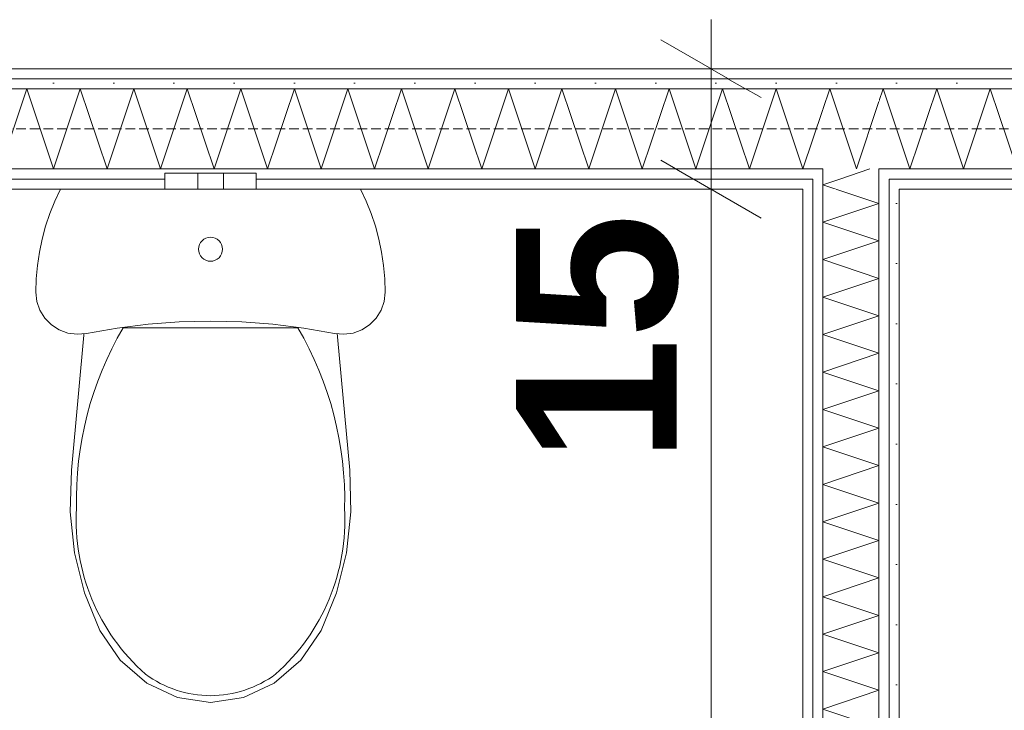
# Model space of a CAD drawing. Extents: x -7314 to 11761, y 144 to 9383.
# Tile 38 of 193: x 2711 to 2834, y 1314 to 1401. Entities that reach past the tile are written whole.
import ezdxf
from ezdxf.xclip import XClip

# ---------------------------------------------------------------- set-up
doc = ezdxf.new("R2010")
doc.units = 0
doc.header["$MEASUREMENT"] = 0
doc.header["$XCLIPFRAME"] = 0
doc.linetypes.add('Krawędzie ukryte', pattern=[68, 48, -20])
doc.linetypes.add('Wipeout_Contour', pattern=[20000, 0, -20000])
for name, color, linetype in [('FORMA - Arch 01 - 220-A Ściany', 7, 'Continuous'), ('FORMA - Arch 01 - 410-K Osie', 7, 'Continuous'), ('FORMA - Arch 01 - 540-I Ogrzewanie', 7, 'Continuous'), ('FORMA - Arch 02 - Strefy', 7, 'Continuous'), ('FORMA - Arch 04 - Wymiary ogólne', 7, 'Continuous')]:
    doc.layers.add(name, color=color, linetype=linetype)
doc.styles.add('STYL_AUTOMATYCZNY_9', font='arial.ttf')
pattern_1 = [(0, (4185.3, -5972.398), (0, 7.5), [0, -7.5])]

# ---------------------------------------------------------------- blocks, each defined once
blk = doc.blocks.new('*X263')
at = {"layer": 'FORMA - Arch 01 - 220-A Ściany', "color": 7, "linetype": 'Continuous', "lineweight": 5, "ltscale": 0.025}
for p, q in [((2818.11, 1390.31), (2818.63, 1391.9)), ((2818.63, 1391.9), (2821.97, 1381.9)), ((2821.97, 1381.9), (2825.3, 1391.9)), ((2825.3, 1391.9), (2828.63, 1381.9)), ((2828.63, 1381.9), (2831.97, 1391.9)), ((2831.97, 1391.9), (2835.3, 1381.9))]:
    blk.add_line(p, q, dxfattribs=at)
blk = doc.blocks.new('*X265')
at = {"layer": 'FORMA - Arch 01 - 220-A Ściany', "color": 7, "linetype": 'Continuous', "lineweight": 5, "ltscale": 0.025}
for p, q in [((2811.11, 1389.31), (2811.97, 1391.9)), ((2811.97, 1391.9), (2815.3, 1381.9)), ((2815.3, 1381.9), (2818.11, 1390.31))]:
    blk.add_line(p, q, dxfattribs=at)
blk = doc.blocks.new('*X266')
at = {"layer": 'FORMA - Arch 01 - 220-A Ściany', "color": 7, "linetype": 'Continuous', "lineweight": 5, "ltscale": 0.025}
for p, q in [((2655.3, 1381.9), (2658.63, 1391.9)), ((2658.63, 1391.9), (2661.97, 1381.9)), ((2661.97, 1381.9), (2665.3, 1391.9)), ((2665.3, 1391.9), (2668.63, 1381.9)), ((2668.63, 1381.9), (2671.97, 1391.9)), ((2671.97, 1391.9), (2675.3, 1381.9)), ((2675.3, 1381.9), (2678.63, 1391.9)), ((2678.63, 1391.9), (2681.97, 1381.9)), ((2681.97, 1381.9), (2685.3, 1391.9)), ((2685.3, 1391.9), (2688.63, 1381.9)), ((2688.63, 1381.9), (2691.97, 1391.9)), ((2691.97, 1391.9), (2695.3, 1381.9)), ((2695.3, 1381.9), (2698.63, 1391.9)), ((2698.63, 1391.9), (2701.97, 1381.9)), ((2701.97, 1381.9), (2705.3, 1391.9)), ((2705.3, 1391.9), (2708.63, 1381.9)), ((2708.63, 1381.9), (2711.97, 1391.9)), ((2711.97, 1391.9), (2715.3, 1381.9)), ((2715.3, 1381.9), (2718.63, 1391.9)), ((2718.63, 1391.9), (2721.97, 1381.9)), ((2721.97, 1381.9), (2725.3, 1391.9)), ((2725.3, 1391.9), (2728.63, 1381.9)), ((2728.63, 1381.9), (2731.97, 1391.9)), ((2731.97, 1391.9), (2735.3, 1381.9)), ((2735.3, 1381.9), (2738.63, 1391.9)), ((2738.63, 1391.9), (2741.97, 1381.9)), ((2741.97, 1381.9), (2745.3, 1391.9)), ((2745.3, 1391.9), (2748.63, 1381.9)), ((2748.63, 1381.9), (2751.97, 1391.9)), ((2751.97, 1391.9), (2755.3, 1381.9)), ((2755.3, 1381.9), (2758.63, 1391.9)), ((2758.63, 1391.9), (2761.97, 1381.9)), ((2761.97, 1381.9), (2765.3, 1391.9)), ((2765.3, 1391.9), (2768.63, 1381.9)), ((2768.63, 1381.9), (2771.97, 1391.9)), ((2771.97, 1391.9), (2775.3, 1381.9)), ((2775.3, 1381.9), (2778.63, 1391.9)), ((2778.63, 1391.9), (2781.97, 1381.9)), ((2781.97, 1381.9), (2785.3, 1391.9)), ((2785.3, 1391.9), (2788.63, 1381.9)), ((2788.63, 1381.9), (2791.97, 1391.9)), ((2791.97, 1391.9), (2795.3, 1381.9)), ((2795.3, 1381.9), (2798.63, 1391.9)), ((2798.63, 1391.9), (2801.97, 1381.9)), ((2801.97, 1381.9), (2805.3, 1391.9)), ((2805.3, 1391.9), (2808.63, 1381.9)), ((2808.63, 1381.9), (2811.11, 1389.31)), ((2654.04, 1385.67), (2655.3, 1381.9))]:
    blk.add_line(p, q, dxfattribs=at)
blk = doc.blocks.new('*X326')
at = {"layer": 'FORMA - Arch 01 - 220-A Ściany', "color": 7, "linetype": 'Continuous', "lineweight": 5, "ltscale": 0.025}
for p, q in [((2813.24, 1380.65), (2811.11, 1379.94)), ((2811.11, 1379.94), (2812.72, 1379.4))]:
    blk.add_line(p, q, dxfattribs=at)
blk = doc.blocks.new('*X327')
at = {"layer": 'FORMA - Arch 01 - 220-A Ściany', "color": 7, "linetype": 'Continuous', "lineweight": 5, "ltscale": 0.025}
blk.add_line((2816.99, 1381.9), (2813.24, 1380.65), dxfattribs=at)
blk = doc.blocks.new('*X331')
at = {"layer": 'FORMA - Arch 01 - 220-A Ściany', "color": 7, "linetype": 'Continuous', "lineweight": 5, "ltscale": 0.025}
for p, q in [((2812.72, 1379.4), (2818.11, 1377.6)), ((2818.11, 1377.6), (2811.11, 1375.27)), ((2811.11, 1375.27), (2818.11, 1372.94)), ((2818.11, 1372.94), (2811.11, 1370.6)), ((2811.11, 1370.6), (2818.11, 1368.27)), ((2818.11, 1368.27), (2811.11, 1365.94)), ((2811.11, 1365.94), (2818.11, 1363.6)), ((2818.11, 1363.6), (2811.11, 1361.27)), ((2811.11, 1361.27), (2818.11, 1358.94)), ((2818.11, 1358.94), (2811.11, 1356.6)), ((2811.11, 1356.6), (2818.11, 1354.27)), ((2818.11, 1354.27), (2811.11, 1351.94)), ((2811.11, 1351.94), (2818.11, 1349.6)), ((2818.11, 1349.6), (2811.11, 1347.27)), ((2811.11, 1347.27), (2818.11, 1344.94)), ((2818.11, 1344.94), (2811.11, 1342.6)), ((2811.11, 1342.6), (2818.11, 1340.27)), ((2818.11, 1340.27), (2811.11, 1337.94)), ((2811.11, 1337.94), (2818.11, 1335.6)), ((2818.11, 1335.6), (2811.11, 1333.27)), ((2811.11, 1333.27), (2818.11, 1330.94)), ((2818.11, 1330.94), (2811.11, 1328.6)), ((2811.11, 1328.6), (2818.11, 1326.27)), ((2818.11, 1326.27), (2811.11, 1323.94)), ((2811.11, 1323.94), (2818.11, 1321.6)), ((2818.11, 1321.6), (2811.11, 1319.27)), ((2811.11, 1319.27), (2818.11, 1316.94)), ((2818.11, 1316.94), (2811.11, 1314.6)), ((2811.11, 1314.6), (2818.11, 1312.27))]:
    blk.add_line(p, q, dxfattribs=at)
blk = doc.blocks.new('Rysunek_1_1', base_point=(4185.3, -5972.4))
at = {"color": 254, "linetype": 'Wipeout_Contour', "lineweight": 0, "ltscale": 13129.680729}
blk.add_wipeout([(3294.69, 1394.4), (2642.79, 1394.4), (2642.79, 1393.15), (3294.05, 1393.15)], dxfattribs=at).dxf.layer = 'FORMA - Arch 01 - 220-A Ściany'
at = {"color": 254, "linetype": 'Wipeout_Contour', "lineweight": 0, "ltscale": 13423.65178}
blk.add_wipeout([(3294.05, 1380.65), (2820.61, 1380.65), (2820.61, 1379.4), (3294.69, 1379.4)], dxfattribs=at).dxf.layer = 'FORMA - Arch 01 - 220-A Ściany'
at = {"color": 254, "linetype": 'Wipeout_Contour', "lineweight": 0, "ltscale": 12008.631401}
blk.add_wipeout([(2656.54, 1092.89), (2808.61, 1092.89), (2808.61, 1379.4), (2656.54, 1379.4)], dxfattribs=at).dxf.layer = 'FORMA - Arch 02 - Strefy'
at = {"layer": 'FORMA - Arch 01 - 220-A Ściany', "linetype": 'Continuous', "lineweight": 5}
h = blk.add_hatch(dxfattribs=at)
h.set_pattern_fill('Gips_0001', style=0, pattern_type=2)
h.set_pattern_definition(pattern_1)
h.paths.add_polyline_path([(3294.69, 1394.4), (2642.79, 1394.4), (2642.79, 1393.15), (3294.05, 1393.15)])
h = blk.add_hatch(dxfattribs=at)
h.set_pattern_fill('Gips_0001', style=0, pattern_type=2)
h.set_pattern_definition(pattern_1)
h.paths.add_polyline_path([(3294.05, 1380.65), (2820.61, 1380.65), (2820.61, 1379.4), (3294.69, 1379.4)])
at = {"layer": 'FORMA - Arch 01 - 220-A Ściany', "color": 7, "linetype": 'Continuous', "lineweight": 15, "ltscale": 0.025, "flags": 128}
blk.add_lwpolyline([(3294.69, 1394.4), (2642.79, 1394.4)], dxfattribs=at)
at = {"layer": 'FORMA - Arch 04 - Wymiary ogólne', "color": 154, "linetype": 'Continuous', "lineweight": 13, "ltscale": 0.025}
for p, q in [((2797.19, 1394.4), (2797.19, 1400.51)), ((2806.57, 1394.4), (2787.82, 1394.4))]:
    blk.add_line(p, q, dxfattribs=at)
at = {"layer": 'FORMA - Arch 04 - Wymiary ogólne', "color": 154, "linetype": 'Continuous', "lineweight": 13, "insert": (2793.19, 1345.28), "char_height": 20, "width": 30.509, "attachment_point": 7, "rotation": 90, "style": 'STYL_AUTOMATYCZNY_9'}
blk.add_mtext('\\A1;{\\pql;\\fArial|b1|i0|c238|p0;\\W1.000000;15}', dxfattribs=at)
at = {"color": 254, "linetype": 'Wipeout_Contour', "lineweight": 0, "ltscale": 12519.575515}
blk.add_wipeout([(2808.61, 1379.4), (2809.86, 1379.4), (2809.86, 1380.65), (2808.61, 1380.65)], dxfattribs=at).dxf.layer = 'FORMA - Arch 01 - 220-A Ściany'
at = {"layer": 'FORMA - Arch 01 - 220-A Ściany', "linetype": 'Continuous', "lineweight": 5}
h = blk.add_hatch(dxfattribs=at)
h.set_pattern_fill('Gips_0001', style=0, pattern_type=2)
h.set_pattern_definition(pattern_1)
h.paths.add_polyline_path([(2808.61, 1379.4), (2809.86, 1379.4), (2809.86, 1380.65), (2808.61, 1380.65)])
at = {"color": 254, "linetype": 'Wipeout_Contour', "lineweight": 0, "ltscale": 16705.156622}
blk.add_wipeout([(3294.05, 1393.15), (2644.04, 1393.15), (2644.04, 1391.9), (3293.83, 1391.9), (3294.02, 1393.08)], dxfattribs=at).dxf.layer = 'FORMA - Arch 01 - 220-A Ściany'
at = {"color": 254, "linetype": 'Wipeout_Contour', "lineweight": 0, "ltscale": 12558.184396}
blk.add_wipeout([(2819.36, 1379.4), (2820.61, 1379.4), (2820.61, 1380.65), (2819.36, 1380.65)], dxfattribs=at).dxf.layer = 'FORMA - Arch 01 - 220-A Ściany'
at = {"layer": 'FORMA - Arch 01 - 220-A Ściany', "linetype": 'Continuous', "lineweight": 5}
h = blk.add_hatch(dxfattribs=at)
h.set_pattern_fill('Gips_0001', style=0, pattern_type=2)
h.set_pattern_definition(pattern_1)
h.paths.add_polyline_path([(3294.05, 1393.15), (2644.04, 1393.15), (2644.04, 1391.9), (3293.83, 1391.9), (3294.02, 1393.08)])
h = blk.add_hatch(dxfattribs=at)
h.set_pattern_fill('Gips_0001', style=0, pattern_type=2)
h.set_pattern_definition(pattern_1)
h.paths.add_polyline_path([(2819.36, 1379.4), (2820.61, 1379.4), (2820.61, 1380.65), (2819.36, 1380.65)])
at = {"layer": 'FORMA - Arch 01 - 220-A Ściany', "color": 7, "linetype": 'Continuous', "lineweight": 13, "ltscale": 0.025}
blk.add_line((3294.05, 1393.15), (2644.04, 1393.15), dxfattribs=at)
at = {"layer": 'FORMA - Arch 01 - 220-A Ściany', "color": 7, "linetype": 'Continuous', "lineweight": 15, "ltscale": 0.025, "flags": 128}
blk.add_lwpolyline([(2820.61, 1379.4), (3294.69, 1379.4)], dxfattribs=at)
at = {"color": 254, "linetype": 'Wipeout_Contour', "lineweight": 0, "ltscale": 12526.268046}
blk.add_wipeout([(2809.86, 1380.65), (2811.11, 1380.65), (2811.11, 1381.9), (2809.86, 1381.9)], dxfattribs=at).dxf.layer = 'FORMA - Arch 01 - 220-A Ściany'
at = {"color": 254, "linetype": 'Wipeout_Contour', "lineweight": 0, "ltscale": 12245.855251}
blk.add_wipeout([(2656.54, 1379.4), (2808.61, 1379.4), (2808.61, 1380.65), (2656.54, 1380.65)], dxfattribs=at).dxf.layer = 'FORMA - Arch 01 - 220-A Ściany'
at = {"layer": 'FORMA - Arch 01 - 220-A Ściany', "linetype": 'Continuous', "lineweight": 5}
h = blk.add_hatch(dxfattribs=at)
h.set_pattern_fill('Gips_0001', style=0, pattern_type=2)
h.set_pattern_definition(pattern_1)
h.paths.add_polyline_path([(2809.86, 1380.65), (2811.11, 1380.65), (2811.11, 1381.9), (2809.86, 1381.9)])
h = blk.add_hatch(dxfattribs=at)
h.set_pattern_fill('Gips_0001', style=0, pattern_type=2)
h.set_pattern_definition(pattern_1)
h.paths.add_polyline_path([(2656.54, 1379.4), (2808.61, 1379.4), (2808.61, 1380.65), (2656.54, 1380.65)])
at = {"layer": 'FORMA - Arch 01 - 220-A Ściany', "color": 7, "linetype": 'Continuous', "lineweight": 15, "ltscale": 0.025, "flags": 128}
blk.add_lwpolyline([(2656.54, 1379.4), (2808.61, 1379.4)], dxfattribs=at)
at = {"layer": 'FORMA - Arch 04 - Wymiary ogólne', "color": 154, "linetype": 'Continuous', "lineweight": 13, "ltscale": 0.025}
for p, q in [((2806.57, 1379.4), (2787.82, 1379.4)), ((2797.19, 1236.04), (2797.19, 1379.4))]:
    blk.add_line(p, q, dxfattribs=at)
at = {"color": 254, "linetype": 'Wipeout_Contour', "lineweight": 0, "ltscale": 13422.678586}
blk.add_wipeout([(3293.83, 1381.9), (2819.36, 1381.9), (2819.36, 1380.65), (3294.05, 1380.65)], dxfattribs=at).dxf.layer = 'FORMA - Arch 01 - 220-A Ściany'
at = {"layer": 'FORMA - Arch 01 - 220-A Ściany', "linetype": 'Continuous', "lineweight": 5}
h = blk.add_hatch(dxfattribs=at)
h.set_pattern_fill('Gips_0001', style=0, pattern_type=2)
h.set_pattern_definition(pattern_1)
h.paths.add_polyline_path([(3293.83, 1381.9), (2819.36, 1381.9), (2819.36, 1380.65), (3294.05, 1380.65)])
at = {"color": 254, "linetype": 'Wipeout_Contour', "lineweight": 0, "ltscale": 12248.136191}
blk.add_wipeout([(2655.29, 1380.65), (2809.86, 1380.65), (2809.86, 1381.9), (2655.29, 1381.9)], dxfattribs=at).dxf.layer = 'FORMA - Arch 01 - 220-A Ściany'
at = {"layer": 'FORMA - Arch 01 - 220-A Ściany', "linetype": 'Continuous', "lineweight": 5}
h = blk.add_hatch(dxfattribs=at)
h.set_pattern_fill('Gips_0001', style=0, pattern_type=2)
h.set_pattern_definition(pattern_1)
h.paths.add_polyline_path([(2655.29, 1380.65), (2809.86, 1380.65), (2809.86, 1381.9), (2655.29, 1381.9)])
at = {"layer": 'FORMA - Arch 01 - 220-A Ściany', "color": 7, "linetype": 'Continuous', "lineweight": 13, "ltscale": 0.025}
for p, q in [((2655.29, 1380.65), (2809.86, 1380.65)), ((2809.86, 1380.65), (2809.86, 1379.4))]:
    blk.add_line(p, q, dxfattribs=at)
at = {"color": 254, "linetype": 'Wipeout_Contour', "lineweight": 0, "ltscale": 12555.892919}
blk.add_wipeout([(2818.11, 1380.65), (2819.36, 1380.65), (2819.36, 1381.9), (2818.11, 1381.9)], dxfattribs=at).dxf.layer = 'FORMA - Arch 01 - 220-A Ściany'
at = {"layer": 'FORMA - Arch 01 - 220-A Ściany', "linetype": 'Continuous', "lineweight": 5}
h = blk.add_hatch(dxfattribs=at)
h.set_pattern_fill('Gips_0001', style=0, pattern_type=2)
h.set_pattern_definition(pattern_1)
h.paths.add_polyline_path([(2818.11, 1380.65), (2819.36, 1380.65), (2819.36, 1381.9), (2818.11, 1381.9)])
at = {"layer": 'FORMA - Arch 01 - 220-A Ściany', "color": 7, "linetype": 'Continuous', "lineweight": 13, "ltscale": 0.025}
for p, q in [((2819.36, 1379.4), (2819.36, 1380.65)), ((2819.36, 1380.65), (3294.05, 1380.65))]:
    blk.add_line(p, q, dxfattribs=at)
at = {"color": 254, "linetype": 'Wipeout_Contour', "lineweight": 0, "ltscale": 17002.275787}
blk.add_wipeout([(3293.83, 1391.9), (2818.11, 1391.9), (2818.11, 1381.9), (3293.83, 1381.9), (3293.04, 1386.9)], dxfattribs=at).dxf.layer = 'FORMA - Arch 01 - 220-A Ściany'
at = {"color": 7, "linetype": 'Continuous', "lineweight": 13, "ltscale": 0.025}
blk.add_blockref('*X263', (0, 0), dxfattribs=at)
at = {"color": 254, "linetype": 'Wipeout_Contour', "lineweight": 0, "ltscale": 12551.019477}
blk.add_wipeout([(2811.11, 1381.9), (2818.11, 1381.9), (2818.11, 1391.9), (2811.11, 1391.9)], dxfattribs=at).dxf.layer = 'FORMA - Arch 01 - 220-A Ściany'
at = {"layer": 'FORMA - Arch 01 - 220-A Ściany', "color": 7, "linetype": 'Continuous', "lineweight": 13, "ltscale": 0.025}
for p, q in [((3293.83, 1391.9), (2818.11, 1391.9)), ((2818.11, 1380.65), (2818.11, 1381.9)), ((2818.11, 1381.9), (3293.83, 1381.9))]:
    blk.add_line(p, q, dxfattribs=at)
at = {"color": 7, "linetype": 'Continuous', "lineweight": 13, "ltscale": 0.025}
blk.add_blockref('*X265', (0, 0), dxfattribs=at)
at = {"color": 254, "linetype": 'Wipeout_Contour', "lineweight": 0, "ltscale": 12258.344752}
blk.add_wipeout([(2654.04, 1381.9), (2811.11, 1381.9), (2811.11, 1391.9), (2654.04, 1391.9)], dxfattribs=at).dxf.layer = 'FORMA - Arch 01 - 220-A Ściany'
at = {"color": 254, "linetype": 'Wipeout_Contour', "lineweight": 0, "ltscale": 12553.693525}
blk.add_wipeout([(2818.11, 1379.4), (2819.36, 1379.4), (2819.36, 1380.65), (2818.11, 1380.65)], dxfattribs=at).dxf.layer = 'FORMA - Arch 01 - 220-A Ściany'
at = {"layer": 'FORMA - Arch 01 - 220-A Ściany', "linetype": 'Continuous', "lineweight": 5}
h = blk.add_hatch(dxfattribs=at)
h.set_pattern_fill('Gips_0001', style=0, pattern_type=2)
h.set_pattern_definition(pattern_1)
h.paths.add_polyline_path([(2818.11, 1379.4), (2819.36, 1379.4), (2819.36, 1380.65), (2818.11, 1380.65)])
at = {"layer": 'FORMA - Arch 01 - 220-A Ściany', "color": 7, "linetype": 'Continuous', "lineweight": 13, "ltscale": 0.025}
for p, q in [((2811.11, 1391.9), (2654.04, 1391.9)), ((2818.11, 1391.9), (2811.11, 1391.9)), ((2655.29, 1381.9), (2811.11, 1381.9)), ((2811.11, 1381.9), (2811.11, 1380.65))]:
    blk.add_line(p, q, dxfattribs=at)
at = {"layer": 'FORMA - Arch 01 - 410-K Osie', "color": 7, "linetype": 'Krawędzie ukryte', "lineweight": 13, "ltscale": 0.025}
blk.add_line((3420.76, 1386.9), (587.6, 1386.9), dxfattribs=at)
at = {"layer": 'FORMA - Arch 04 - Wymiary ogólne', "color": 154, "linetype": 'Continuous', "lineweight": 13, "ltscale": 0.025}
for p, q in [((2803.44, 1390.79), (2790.94, 1398.01)), ((2797.19, 1379.4), (2797.19, 1394.4)), ((2790.94, 1383.01), (2803.44, 1375.79))]:
    blk.add_line(p, q, dxfattribs=at)
at = {"color": 7, "linetype": 'Continuous', "lineweight": 13, "ltscale": 0.025}
blk.add_blockref('*X266', (0, 0), dxfattribs=at)
at = {"color": 254, "linetype": 'Wipeout_Contour', "lineweight": 0, "ltscale": 12538.877125}
blk.add_wipeout([(2811.11, 1379.4), (2818.11, 1379.4), (2818.11, 1380.65), (2811.11, 1380.65)], dxfattribs=at).dxf.layer = 'FORMA - Arch 01 - 220-A Ściany'
at = {"color": 254, "linetype": 'Wipeout_Contour', "lineweight": 0, "ltscale": 12319.475056}
blk.add_wipeout([(2820.61, 1379.4), (2819.36, 1379.4), (2819.36, 1082.14), (2820.61, 1082.14)], dxfattribs=at).dxf.layer = 'FORMA - Arch 01 - 220-A Ściany'
at = {"color": 254, "linetype": 'Wipeout_Contour', "lineweight": 0, "ltscale": 12236.57889}
blk.add_wipeout([(2729.16, 1379.4), (2730.83, 1379.4), (2730.83, 1381.4), (2729.16, 1381.4)], dxfattribs=at).dxf.layer = 'FORMA - Arch 01 - 540-I Ogrzewanie'
at = {"color": 254, "linetype": 'Wipeout_Contour', "lineweight": 0, "ltscale": 12249.072716}
blk.add_wipeout([(2733.26, 1379.4), (2733.73, 1379.4), (2733.73, 1381.4), (2733.26, 1381.4)], dxfattribs=at).dxf.layer = 'FORMA - Arch 01 - 540-I Ogrzewanie'
at = {"layer": 'FORMA - Arch 01 - 220-A Ściany', "linetype": 'Continuous', "lineweight": 5}
h = blk.add_hatch(dxfattribs=at)
h.set_pattern_fill('Gips_0001', style=0, pattern_type=2)
h.set_pattern_definition(pattern_1)
h.paths.add_polyline_path([(2820.61, 1379.4), (2819.36, 1379.4), (2819.36, 1082.14), (2820.61, 1082.14)])
at = {"layer": 'FORMA - Arch 01 - 220-A Ściany', "color": 7, "linetype": 'Continuous', "lineweight": 15, "ltscale": 0.025, "flags": 128}
blk.add_lwpolyline([(2820.61, 1080.89), (2820.61, 1379.4)], dxfattribs=at)
at = {"layer": 'FORMA - Arch 01 - 540-I Ogrzewanie', "color": 6, "linetype": 'Continuous', "lineweight": 15, "ltscale": 0.025}
blk.add_line((2729.16, 1379.4), (2729.16, 1381.4), dxfattribs=at)
at = {"color": 7, "linetype": 'Continuous', "lineweight": 13, "ltscale": 0.025}
blk.add_blockref('*X326', (0, 0), dxfattribs=at)
at = {"color": 254, "linetype": 'Wipeout_Contour', "lineweight": 0, "ltscale": 12251.929188}
blk.add_wipeout([(2733.73, 1379.4), (2734.86, 1379.4), (2734.86, 1381.4), (2733.73, 1381.4)], dxfattribs=at).dxf.layer = 'FORMA - Arch 01 - 540-I Ogrzewanie'
at = {"color": 254, "linetype": 'Wipeout_Contour', "lineweight": 0, "ltscale": 12524.06345}
blk.add_wipeout([(2809.86, 1379.4), (2811.11, 1379.4), (2811.11, 1380.65), (2809.86, 1380.65)], dxfattribs=at).dxf.layer = 'FORMA - Arch 01 - 220-A Ściany'
at = {"color": 254, "linetype": 'Wipeout_Contour', "lineweight": 0, "ltscale": 12315.792027}
blk.add_wipeout([(2819.36, 1379.4), (2818.11, 1379.4), (2818.11, 1083.39), (2819.36, 1083.39)], dxfattribs=at).dxf.layer = 'FORMA - Arch 01 - 220-A Ściany'
at = {"color": 254, "linetype": 'Wipeout_Contour', "lineweight": 0, "ltscale": 12243.89717}
blk.add_wipeout([(2730.83, 1379.4), (2733.26, 1379.4), (2733.26, 1381.4), (2730.83, 1381.4)], dxfattribs=at).dxf.layer = 'FORMA - Arch 01 - 540-I Ogrzewanie'
at = {"color": 254, "linetype": 'Wipeout_Contour', "lineweight": 0, "ltscale": 12255.969212}
blk.add_wipeout([(2734.86, 1379.4), (2735.99, 1379.4), (2735.99, 1381.4), (2734.86, 1381.4)], dxfattribs=at).dxf.layer = 'FORMA - Arch 01 - 540-I Ogrzewanie'
at = {"layer": 'FORMA - Arch 01 - 220-A Ściany', "linetype": 'Continuous', "lineweight": 5}
h = blk.add_hatch(dxfattribs=at)
h.set_pattern_fill('Gips_0001', style=0, pattern_type=2)
h.set_pattern_definition(pattern_1)
h.paths.add_polyline_path([(2809.86, 1379.4), (2811.11, 1379.4), (2811.11, 1380.65), (2809.86, 1380.65)])
h = blk.add_hatch(dxfattribs=at)
h.set_pattern_fill('Gips_0001', style=0, pattern_type=2)
h.set_pattern_definition(pattern_1)
h.paths.add_polyline_path([(2819.36, 1379.4), (2818.11, 1379.4), (2818.11, 1083.39), (2819.36, 1083.39)])
at = {"layer": 'FORMA - Arch 01 - 220-A Ściany', "color": 7, "linetype": 'Continuous', "lineweight": 13, "ltscale": 0.025}
for p, q in [((2819.36, 1379.4), (2819.36, 1380.65)), ((2819.36, 1083.39), (2819.36, 1379.4))]:
    blk.add_line(p, q, dxfattribs=at)
at = {"layer": 'FORMA - Arch 01 - 540-I Ogrzewanie', "color": 6, "linetype": 'Continuous', "lineweight": 15, "ltscale": 0.025}
for p, q in [((2729.16, 1381.4), (2730.83, 1381.4)), ((2730.83, 1381.4), (2733.26, 1381.4)), ((2733.26, 1381.4), (2733.73, 1381.4)), ((2733.26, 1379.4), (2733.26, 1381.4)), ((2733.73, 1381.4), (2734.86, 1381.4)), ((2729.16, 1379.4), (2730.83, 1379.4)), ((2730.83, 1379.4), (2733.26, 1379.4)), ((2733.26, 1379.4), (2733.73, 1379.4)), ((2733.73, 1379.4), (2734.86, 1379.4))]:
    blk.add_line(p, q, dxfattribs=at)
at = {"color": 254, "linetype": 'Wipeout_Contour', "lineweight": 0, "ltscale": 12258.826197}
blk.add_wipeout([(2735.99, 1379.4), (2736.46, 1379.4), (2736.46, 1381.4), (2735.99, 1381.4)], dxfattribs=at).dxf.layer = 'FORMA - Arch 01 - 540-I Ogrzewanie'
at = {"color": 254, "linetype": 'Wipeout_Contour', "lineweight": 0, "ltscale": 12541.079119}
blk.add_wipeout([(2811.11, 1380.65), (2818.11, 1380.65), (2818.11, 1381.9), (2811.11, 1381.9)], dxfattribs=at).dxf.layer = 'FORMA - Arch 01 - 220-A Ściany'
at = {"color": 254, "linetype": 'Wipeout_Contour', "lineweight": 0, "ltscale": 12397.479429}
blk.add_wipeout([(2809.86, 1236.04), (2809.86, 1379.4), (2808.61, 1379.4), (2808.61, 1236.04)], dxfattribs=at).dxf.layer = 'FORMA - Arch 01 - 220-A Ściany'
at = {"color": 254, "linetype": 'Wipeout_Contour', "lineweight": 0, "ltscale": 12264.003212}
blk.add_wipeout([(2736.46, 1381.4), (2736.46, 1379.4), (2738.89, 1379.4), (2738.89, 1381.4)], dxfattribs=at).dxf.layer = 'FORMA - Arch 01 - 540-I Ogrzewanie'
at = {"layer": 'FORMA - Arch 01 - 220-A Ściany', "linetype": 'Continuous', "lineweight": 5}
h = blk.add_hatch(dxfattribs=at)
h.set_pattern_fill('Gips_0001', style=0, pattern_type=2)
h.set_pattern_definition(pattern_1)
h.paths.add_polyline_path([(2809.86, 1236.04), (2809.86, 1379.4), (2808.61, 1379.4), (2808.61, 1236.04)])
at = {"layer": 'FORMA - Arch 01 - 220-A Ściany', "color": 7, "linetype": 'Continuous', "lineweight": 13, "ltscale": 0.025}
for p, q in [((2811.11, 1381.9), (2811.11, 1380.65)), ((2818.11, 1380.65), (2818.11, 1381.9))]:
    blk.add_line(p, q, dxfattribs=at)
at = {"layer": 'FORMA - Arch 01 - 220-A Ściany', "color": 7, "linetype": 'Continuous', "lineweight": 15, "ltscale": 0.025, "flags": 128}
blk.add_lwpolyline([(2808.61, 1379.4), (2808.61, 1236.04)], dxfattribs=at)
at = {"layer": 'FORMA - Arch 01 - 540-I Ogrzewanie', "color": 6, "linetype": 'Continuous', "lineweight": 15, "ltscale": 0.025}
for p, q in [((2734.86, 1381.4), (2735.99, 1381.4)), ((2735.99, 1381.4), (2736.46, 1381.4)), ((2736.46, 1379.4), (2736.46, 1381.4)), ((2734.86, 1379.4), (2735.99, 1379.4)), ((2735.99, 1379.4), (2736.46, 1379.4))]:
    blk.add_line(p, q, dxfattribs=at)
at = {"color": 7, "linetype": 'Continuous', "lineweight": 13, "ltscale": 0.025}
blk.add_blockref('*X327', (0, 0), dxfattribs=at)
at = {"color": 254, "linetype": 'Wipeout_Contour', "lineweight": 0, "ltscale": 12271.325659}
blk.add_wipeout([(2738.89, 1379.4), (2740.56, 1379.4), (2740.56, 1381.4), (2738.89, 1381.4)], dxfattribs=at).dxf.layer = 'FORMA - Arch 01 - 540-I Ogrzewanie'
at = {"layer": 'FORMA - Arch 01 - 540-I Ogrzewanie', "color": 6, "linetype": 'Continuous', "lineweight": 15, "ltscale": 0.025}
for p, q in [((2736.46, 1381.4), (2738.89, 1381.4)), ((2738.89, 1381.4), (2740.56, 1381.4)), ((2740.56, 1379.4), (2740.56, 1381.4)), ((2736.46, 1379.4), (2738.89, 1379.4)), ((2738.89, 1379.4), (2740.56, 1379.4))]:
    blk.add_line(p, q, dxfattribs=at)
at = {"color": 254, "linetype": 'Wipeout_Contour', "lineweight": 0, "ltscale": 12401.005805}
blk.add_wipeout([(2811.11, 1234.79), (2811.11, 1379.4), (2809.86, 1379.4), (2809.86, 1234.79)], dxfattribs=at).dxf.layer = 'FORMA - Arch 01 - 220-A Ściany'
at = {"layer": 'FORMA - Arch 01 - 220-A Ściany', "linetype": 'Continuous', "lineweight": 5}
h = blk.add_hatch(dxfattribs=at)
h.set_pattern_fill('Gips_0001', style=0, pattern_type=2)
h.set_pattern_definition(pattern_1)
h.paths.add_polyline_path([(2811.11, 1234.79), (2811.11, 1379.4), (2809.86, 1379.4), (2809.86, 1234.79)])
at = {"layer": 'FORMA - Arch 01 - 220-A Ściany', "color": 7, "linetype": 'Continuous', "lineweight": 13, "ltscale": 0.025}
for p, q in [((2809.86, 1380.65), (2809.86, 1379.4)), ((2809.86, 1379.4), (2809.86, 1234.79))]:
    blk.add_line(p, q, dxfattribs=at)
at = {"color": 254, "linetype": 'Wipeout_Contour', "lineweight": 0, "ltscale": 57804.420286}
blk.add_wipeout([(2717.92, 1334.05), (2719.16, 1329.08), (2721.06, 1324.39), (2723.62, 1320.67), (2726.92, 1317.81), (2730.75, 1316.02), (2734.86, 1315.4), (2738.96, 1316.02), (2742.8, 1317.81), (2746.1, 1320.67), (2748.66, 1324.39), (2750.56, 1329.08), (2751.8, 1334.05), (2752.35, 1339.19), (2752.19, 1344.36), (2748.96, 1379.4), (2720.76, 1379.4), (2717.53, 1344.36), (2717.37, 1339.19)], dxfattribs=at).dxf.layer = 'FORMA - Arch 01 - 540-I Ogrzewanie'
at = {"layer": 'FORMA - Arch 01 - 540-I Ogrzewanie', "color": 6, "linetype": 'Continuous', "lineweight": 15, "ltscale": 0.025}
for p, q in [((2734.86, 1362.09), (2723.97, 1362.09)), ((2745.75, 1362.09), (2734.86, 1362.09))]:
    blk.add_line(p, q, dxfattribs=at)
at = {"layer": 'FORMA - Arch 01 - 540-I Ogrzewanie', "color": 6, "linetype": 'Continuous', "lineweight": 15, "ltscale": 0.025, "flags": 128}
blk.add_lwpolyline([(2717.92, 1334.05), (2719.16, 1329.08), (2721.06, 1324.39), (2723.62, 1320.67), (2726.92, 1317.81), (2730.75, 1316.02), (2734.86, 1315.4), (2738.96, 1316.02), (2742.8, 1317.81), (2746.1, 1320.67), (2748.66, 1324.39), (2750.56, 1329.08), (2751.8, 1334.05), (2752.35, 1339.19), (2752.19, 1344.36), (2748.96, 1379.4), (2720.76, 1379.4), (2717.53, 1344.36), (2717.37, 1339.19)], close=True, dxfattribs=at)
at = {"layer": 'FORMA - Arch 01 - 540-I Ogrzewanie', "color": 6, "linetype": 'Continuous', "lineweight": 15, "ltscale": 0.025}
for centre, major_axis, start_param, end_param in [((2760.67, 1340.6), (0, 42.55), 1.041392, 1.594412), ((2709.05, 1340.6), (0, 42.55), 4.688771, 5.241791), ((2743.81, 1338.17), (0, 25.71), 1.515065, 2.415654), ((2725.91, 1338.17), (0, 25.71), 3.867528, 4.768116), ((2734.94, 1330.12), (0, 13.86), 2.509088, 3.135732), ((2734.78, 1330.12), (0, 13.86), 3.147454, 3.774097)]:
    blk.add_ellipse(centre, major_axis=major_axis, ratio=0.999377, start_param=start_param, end_param=end_param, dxfattribs=at)
at = {"color": 254, "linetype": 'Wipeout_Contour', "lineweight": 0, "ltscale": 12414.963573}
blk.add_wipeout([(2818.11, 1233.54), (2818.11, 1379.4), (2811.11, 1379.4), (2811.11, 1233.54)], dxfattribs=at).dxf.layer = 'FORMA - Arch 01 - 220-A Ściany'
at = {"layer": 'FORMA - Arch 01 - 220-A Ściany', "color": 7, "linetype": 'Continuous', "lineweight": 13, "ltscale": 0.025}
for p, q in [((2811.11, 1380.65), (2811.11, 1379.4)), ((2818.11, 1379.4), (2818.11, 1380.65)), ((2811.11, 1379.4), (2811.11, 1233.54)), ((2818.11, 1233.54), (2818.11, 1379.4))]:
    blk.add_line(p, q, dxfattribs=at)
at = {"color": 7, "linetype": 'Continuous', "lineweight": 13, "ltscale": 0.025}
blk.add_blockref('*X331', (0, 0), dxfattribs=at)
at = {"color": 254, "linetype": 'Wipeout_Contour', "lineweight": 0, "ltscale": 125358.098268}
blk.add_wipeout([(2716.18, 1379.4), (2715.47, 1377.89), (2714.85, 1376.34), (2714.32, 1374.76), (2713.89, 1373.15), (2713.55, 1371.52), (2713.31, 1369.87), (2713.16, 1368.21), (2713.11, 1366.55), (2713.24, 1365.4), (2713.62, 1364.3), (2714.23, 1363.31), (2715.04, 1362.48), (2716.01, 1361.85), (2717.1, 1361.45), (2718.25, 1361.3), (2719.41, 1361.4), (2723.24, 1362.08), (2727.1, 1362.57), (2730.97, 1362.86), (2734.86, 1362.95), (2738.75, 1362.86), (2742.62, 1362.57), (2746.48, 1362.08), (2750.31, 1361.4), (2751.47, 1361.3), (2752.62, 1361.45), (2753.71, 1361.85), (2754.68, 1362.48), (2755.49, 1363.31), (2756.1, 1364.3), (2756.48, 1365.4), (2756.61, 1366.55), (2756.56, 1368.21), (2756.41, 1369.87), (2756.17, 1371.52), (2755.83, 1373.15), (2755.4, 1374.76), (2754.87, 1376.34), (2754.25, 1377.89), (2753.54, 1379.4)], dxfattribs=at).dxf.layer = 'FORMA - Arch 01 - 540-I Ogrzewanie'
at = {"layer": 'FORMA - Arch 01 - 540-I Ogrzewanie', "color": 6, "linetype": 'Continuous', "lineweight": 15, "ltscale": 0.025, "flags": 128}
blk.add_lwpolyline([(2716.18, 1379.4), (2715.47, 1377.89), (2714.85, 1376.34), (2714.32, 1374.76), (2713.89, 1373.15), (2713.55, 1371.52), (2713.31, 1369.87), (2713.16, 1368.21), (2713.11, 1366.55), (2713.24, 1365.4), (2713.62, 1364.3), (2714.23, 1363.31), (2715.04, 1362.48), (2716.01, 1361.85), (2717.1, 1361.45), (2718.25, 1361.3), (2719.41, 1361.4), (2723.24, 1362.08), (2727.1, 1362.57), (2730.97, 1362.86), (2734.86, 1362.95), (2738.75, 1362.86), (2742.62, 1362.57), (2746.48, 1362.08), (2750.31, 1361.4), (2751.47, 1361.3), (2752.62, 1361.45), (2753.71, 1361.85), (2754.68, 1362.48), (2755.49, 1363.31), (2756.1, 1364.3), (2756.48, 1365.4), (2756.61, 1366.55), (2756.56, 1368.21), (2756.41, 1369.87), (2756.17, 1371.52), (2755.83, 1373.15), (2755.4, 1374.76), (2754.87, 1376.34), (2754.25, 1377.89), (2753.54, 1379.4)], close=True, dxfattribs=at)
at = {"layer": 'FORMA - Arch 01 - 540-I Ogrzewanie', "color": 6, "linetype": 'Continuous', "lineweight": 15, "ltscale": 0.025}
blk.add_ellipse((2734.86, 1371.9), major_axis=(1.5, 0), ratio=0.999724, dxfattribs=at)

msp = doc.modelspace()

# ---------------------------------------------------------------- block references
at = {"lineweight": 20}
ref = msp.add_blockref('Rysunek_1_1', (4185.29965, -5972.39804), dxfattribs=at)
XClip(ref).set_block_clipping_path([(254.0251470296, 246.5573808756), (9689.7973583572, 9358.9497337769)])

doc.saveas('drawing.dxf')
